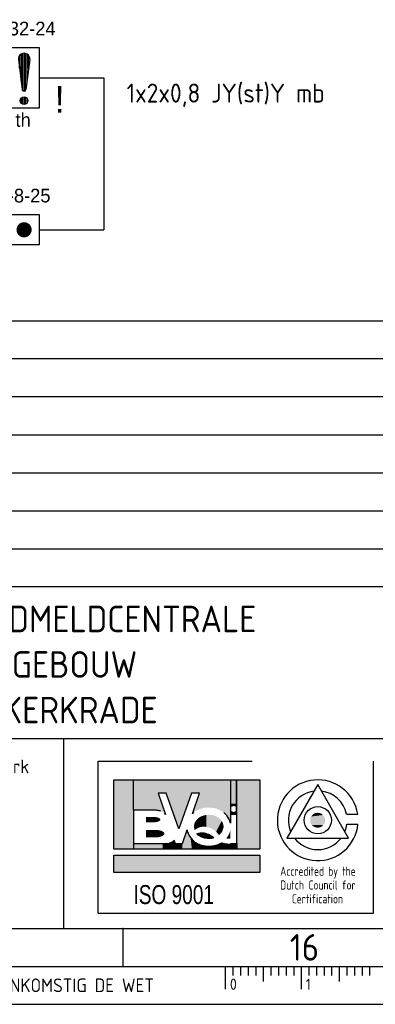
# Model space of a CAD drawing. Extents: x 0 to 841, y 0 to 420.
# Tile 6 of 8: x 699 to 746, y 0 to 130. Entities that reach past the tile are written whole.
import ezdxf
from ezdxf.enums import TextEntityAlignment as Align

# ---------------------------------------------------------------- set-up
doc = ezdxf.new("R2010")
doc.units = 0
doc.layers.get('0').update_dxf_attribs({"linetype": 'CONTINUOUS'})
for name, color, linetype in [('BL$2----', 7, 'CONTINUOUS'), ('BLKSCH', 3, 'CONTINUOUS'), ('E--L$2A-_KADER', 7, 'CONTINUOUS'), ('E--L$4A-_STEMPEL', 3, 'CONTINUOUS'), ('E--L6511_BRANDM', 3, 'CONTINUOUS'), ('EL6511--', 3, 'CONTINUOUS')]:
    doc.layers.add(name, color=color, linetype=linetype)
doc.styles.add('BURO-018', font='BUROFONT.shx', dxfattribs={"height": 1.8})
doc.styles.add('BURO-035', font='BUROFONT.shx', dxfattribs={"height": 3.5})
doc.styles.add('ISO', font='isocp.shx')
doc.styles.get("Standard").update_dxf_attribs({"font": 'isocp.shx'})
doc.styles.add('UNIV', font='UNIV.SHX')

# ---------------------------------------------------------------- blocks, each defined once
blk = doc.blocks.new('E00124')
at = {"color": 0, "linetype": 'CONTINUOUS'}
for p, q in [((-2, 5), (2, 5)), ((-2, 1), (-2, 5)), ((2, 5), (2, 1)), ((2, 1), (-2, 1))]:
    blk.add_line(p, q, dxfattribs=at)
at = {"color": 0, "linetype": 'CONTINUOUS', "const_width": 1}
blk.add_lwpolyline([(-0.5, 3, 1), (0.5, 3, 1)], format="xyb", close=True, dxfattribs=at)
at = {"color": 0, "linetype": 'CONTINUOUS', "style": 'BURO-018', "flags": 1}
blk.add_attdef('E_MATCODE', (0, 0), '', height=1.8, dxfattribs=at)
blk = doc.blocks.new('*X2')
at = {"color": 0}
for p, q in [((159.4, 200.26), (159.4, 201.95)), ((159.6, 198.67), (159.6, 202.13)), ((159.8, 197.35), (159.8, 202.22)), ((160, 197.25), (160, 202.25)), ((160.2, 197.35), (160.2, 202.22)), ((160.4, 198.67), (160.4, 202.13)), ((160.6, 200.26), (160.6, 201.95)), ((159.6, 195.7), (159.6, 196.3)), ((159.8, 195.54), (159.8, 196.46)), ((160, 195.5), (160, 196.5)), ((160.2, 195.54), (160.2, 196.46)), ((160.4, 195.7), (160.4, 196.3))]:
    blk.add_line(p, q, dxfattribs=at)
blk = doc.blocks.new('1116A7')
at = {"color": 0, "linetype": 'CONTINUOUS'}
for p, q in [((-2, -4), (-2, 4)), ((-2, 4), (2, 4)), ((2, 4), (2, -4)), ((-0.74, 2.41), (-0.25, -1.53)), ((0.74, 2.41), (0.25, -1.53)), ((2, -4), (-2, -4))]:
    blk.add_line(p, q, dxfattribs=at)
blk.add_circle((0, -3), 0.5, dxfattribs=at)
for centre, radius, start, end in [((0, 2.5), 0.75, 352.8192, 187.1808), ((0, -1.5), 0.25, 187.1808, 352.8192)]:
    blk.add_arc(centre, radius, start, end, dxfattribs=at)
blk.add_blockref('*X2', (-160, -199), dxfattribs=at)
at = {"color": 0, "linetype": 'CONTINUOUS', "style": 'BURO-018', "flags": 1}
blk.add_attdef('E_MATCODE', (0, 0), '', height=1.8, dxfattribs=at)
blk = doc.blocks.new('STEMPEL')
at = {"layer": 'E--L$4A-_STEMPEL', "color": 3}
for p, q in [((-185, 85), (-5, 85)), ((-185, 55), (-5, 55)), ((-185, 30), (-5, 30)), ((-131.25, 5), (-131.25, 30)), ((-126.75, 7), (-126.75, 27)), ((-126.75, 27), (-106.45, 27)), ((-90.5, 7), (-90.5, 27)), ((-126.75, 7), (-90.5, 7))]:
    blk.add_line(p, q, dxfattribs=at)
at = {"layer": 'E--L$4A-_STEMPEL', "color": 2}
for p, q in [((-5, 80), (-185, 80)), ((-5, 75), (-185, 75)), ((-185, 70), (-5, 70)), ((-185, 65), (-5, 65)), ((-185, 60), (-5, 60)), ((-185, 50), (-5, 50)), ((-124.68, 15.45), (-124.68, 24.57)), ((-124.68, 24.57), (-105.44, 24.57)), ((-105.44, 24.57), (-105.44, 15.45)), ((-118.83, 22.81), (-117.89, 19.99)), ((-117.79, 22.81), (-118.83, 22.81)), ((-116.13, 18.1), (-117.79, 22.81)), ((-114.46, 22.81), (-116.13, 18.1)), ((-113.42, 22.81), (-114.46, 22.81)), ((-114.33, 20.09), (-113.42, 22.81)), ((-122.11, 20.58), (-122.11, 16.16)), ((-119.5, 20.58), (-122.11, 20.58)), ((-109.33, 20.01), (-109.33, 18.84)), ((-108.47, 20.01), (-109.33, 20.01)), ((-108.47, 16.16), (-108.47, 20.01)), ((-115.65, 16.16), (-115.04, 17.98)), ((-122.11, 16.16), (-118.26, 16.16)), ((-116.76, 16.64), (-116.6, 16.16)), ((-116.6, 16.16), (-116.13, 16.16)), ((-116.13, 16.16), (-115.65, 16.16)), ((-109.33, 16.16), (-108.47, 16.16)), ((-105.44, 15.45), (-124.68, 15.45)), ((-124.68, 12.35), (-124.68, 14.66)), ((-124.68, 14.66), (-105.44, 14.66)), ((-105.44, 14.66), (-105.44, 12.35)), ((-105.44, 12.35), (-124.68, 12.35))]:
    blk.add_line(p, q, dxfattribs=at)
at = {"layer": 'E--L$4A-_STEMPEL', "color": 2, "linetype": 'CONTINUOUS'}
for p, q in [((-122.11, 20.58), (-122.11, 24.57)), ((-109.28, 20.01), (-109.28, 24.57)), ((-108.52, 20.01), (-108.52, 24.57)), ((-108.47, 20.01), (-108.47, 24.57)), ((-122.11, 16.16), (-122.11, 15.45)), ((-108.47, 16.16), (-108.47, 15.45))]:
    blk.add_line(p, q, dxfattribs=at)
at = {"layer": 'E--L$4A-_STEMPEL', "color": 3}
blk.add_lwpolyline([(-97.83, 23.93), (-101.89, 16.9), (-93.78, 16.9)], close=True, dxfattribs=at)
for points in [[(-94.05, 20.05), (-92.57, 20.05)], [(-93.99, 18.72), (-92.54, 18.72)]]:
    blk.add_lwpolyline(points, dxfattribs=at)
at = {"layer": 'E--L$4A-_STEMPEL', "color": 2}
blk.add_lwpolyline([(-113.75, 17.47, -0.04063), (-113.5, 17.54, -0.089224), (-112.8, 17.56, -0.080644), (-112.06, 17.32, -0.070464), (-111.51, 16.92, -0.070464), (-112.18, 16.83, -0.080644), (-112.95, 16.95, -0.089224), (-113.56, 17.29, -0.04063)], format="xyb", close=True, dxfattribs=at)
at = {"layer": 'E--L$4A-_STEMPEL', "color": 3}
blk.add_circle((-97.83, 19.24), 1.79, dxfattribs=at)
for radius, start, end in [(5.32, 8.7554, 354.3932), (3.87, 97.2034, 202.7966), (3.87, 12.0676, 82.7966), (3.87, 337.2034, 352.2882), (3.87, 217.2034, 322.7966)]:
    blk.add_arc((-97.83, 19.24), radius, start, end, dxfattribs=at)
at = {"layer": 'E--L$4A-_STEMPEL', "color": 2}
for centre, radius, start, end in [((-119.5, 17.15), 3.43, 81.1708, 90), ((-119.33, 18.23), 2.34, 69.444, 81.1708), ((-118.7, 19.32), 1.05, 39.3678, 47.8445), ((-112.53, 18.23), 2.59, 128.837, 134.1366), ((-111.83, 18.23), 2.59, 27.2257, 51.163), ((-111.51, 18.4), 2.22, 11.3929, 27.2257), ((-112.86, 18.4), 2.22, 190.7314, 207.2257), ((-112.53, 18.56), 2.59, 207.2257, 231.163), ((-118.26, 19.6), 3.43, 270, 278.8292)]:
    blk.add_arc(centre, radius, start, end, dxfattribs=at)
at = {"layer": 'E--L$4A-_STEMPEL', "color": 2, "linetype": 'CONTINUOUS'}
for points in [[(-124.68, 15.45), (-124.68, 24.57), (-122.11, 15.45), (-122.11, 24.57)], [(-122.11, 20.58), (-122.11, 24.57), (-119.5, 20.58), (-119.53, 24.57)], [(-118.83, 22.81), (-119.53, 24.57), (-117.79, 22.81), (-117.8, 24.57)], [(-118.27, 20.31), (-119.53, 24.57), (-117.89, 19.99), (-118.83, 22.81)], [(-118.57, 20.44), (-119.53, 24.57), (-118.27, 20.31), (-119.53, 24.57)], [(-119.13, 20.56), (-119.53, 24.57), (-118.57, 20.44), (-119.53, 24.57)], [(-119.5, 20.58), (-119.53, 24.57), (-119.13, 20.56), (-119.53, 24.57)], [(-117.79, 22.81), (-117.8, 24.57), (-116.13, 18.1), (-116.2, 24.57)], [(-116.13, 18.1), (-116.2, 24.57), (-114.46, 22.81), (-114.47, 24.57)], [(-114.46, 22.81), (-114.47, 24.57), (-113.42, 22.81), (-112.78, 24.57)], [(-114.33, 20.09), (-113.42, 22.81), (-113.89, 20.44), (-112.78, 24.57)], [(-113.89, 20.44), (-112.78, 24.57), (-113.31, 20.72), (-112.62, 24.57)], [(-113.31, 20.72), (-112.62, 24.57), (-112.68, 20.88), (-112.25, 24.57)], [(-112.68, 20.88), (-112.25, 24.57), (-112.18, 20.91), (-112.13, 24.57)], [(-112.18, 20.91), (-112.13, 24.57), (-111.61, 20.87), (-111.6, 24.57)], [(-111.61, 20.87), (-111.6, 24.57), (-111.07, 20.73), (-110.91, 24.57)], [(-111.07, 20.73), (-110.91, 24.57), (-110.43, 20.4), (-110.32, 24.57)], [(-110.43, 20.4), (-110.32, 24.57), (-110.04, 20.09), (-109.78, 24.57)], [(-110.04, 20.09), (-109.78, 24.57), (-109.62, 19.58), (-109.71, 24.57)], [(-109.62, 19.58), (-109.71, 24.57), (-109.33, 18.84), (-109.33, 24.57)], [(-109.33, 20.01), (-109.33, 24.57), (-109.28, 20.01), (-109.28, 24.57)], [(-109.28, 21.44), (-109.28, 24.57), (-108.52, 21.44), (-108.52, 24.57)], [(-108.52, 20.01), (-108.52, 24.57), (-108.47, 20.01), (-108.47, 24.57)], [(-108.47, 15.45), (-108.47, 24.57), (-105.44, 15.45), (-105.44, 24.57)], [(-109.28, 21.44), (-109.28, 20.72), (-109.26, 21.44), (-109.26, 20.84)], [(-109.26, 21.44), (-109.26, 20.84), (-109.23, 21.44), (-109.23, 20.91)], [(-109.23, 21.44), (-109.23, 20.91), (-109.19, 21.44), (-109.2, 20.97)], [(-109.19, 21.44), (-109.2, 20.97), (-109.15, 21.44), (-109.15, 21.01)], [(-109.15, 21.44), (-109.15, 21.01), (-109.11, 21.44), (-109.11, 21.04)], [(-109.11, 21.44), (-109.11, 21.04), (-109.07, 21.44), (-109.07, 21.07)], [(-109.07, 21.44), (-109.07, 21.07), (-109.03, 21.44), (-109.02, 21.09)], [(-109.03, 21.44), (-109.02, 21.09), (-108.98, 21.44), (-108.99, 21.09)], [(-108.98, 21.44), (-108.99, 21.09), (-108.94, 21.44), (-108.94, 21.1)], [(-108.94, 21.44), (-108.94, 21.1), (-108.9, 21.44), (-108.9, 21.11)], [(-108.9, 21.44), (-108.9, 21.11), (-108.84, 21.44), (-108.86, 21.1)], [(-108.84, 21.44), (-108.86, 21.1), (-108.81, 21.44), (-108.81, 21.09)], [(-108.81, 21.44), (-108.81, 21.09), (-108.76, 21.44), (-108.76, 21.08)], [(-108.76, 21.44), (-108.76, 21.08), (-108.73, 21.44), (-108.71, 21.06)], [(-108.73, 21.44), (-108.71, 21.06), (-108.69, 21.44), (-108.68, 21.04)], [(-108.69, 21.44), (-108.68, 21.04), (-108.65, 21.44), (-108.64, 21)], [(-108.65, 21.44), (-108.64, 21), (-108.61, 21.44), (-108.6, 20.96)], [(-108.61, 21.44), (-108.6, 20.96), (-108.58, 21.44), (-108.57, 20.92)], [(-108.58, 21.44), (-108.57, 20.92), (-108.56, 21.44), (-108.56, 20.88)], [(-108.56, 21.44), (-108.56, 20.88), (-108.54, 21.44), (-108.54, 20.84)], [(-108.54, 21.44), (-108.54, 20.84), (-108.52, 21.44), (-108.52, 20.72)], [(-120.45, 18.97), (-120.45, 19.68), (-119.5, 18.97), (-119.5, 19.68)], [(-119.5, 18.97), (-119.5, 19.68), (-119.31, 18.97), (-119.3, 19.67)], [(-119.31, 18.97), (-119.3, 19.67), (-119.16, 18.99), (-119.18, 19.66)], [(-119.16, 18.99), (-119.18, 19.66), (-119.03, 19.01), (-119.01, 19.63)], [(-119.03, 19.01), (-119.01, 19.63), (-118.89, 19.05), (-118.9, 19.6)], [(-118.89, 19.05), (-118.9, 19.6), (-118.76, 19.1), (-118.77, 19.55)], [(-118.76, 19.1), (-118.77, 19.55), (-118.67, 19.16), (-118.67, 19.49)], [(-118.67, 19.16), (-118.67, 19.49), (-118.58, 19.24), (-118.57, 19.41)], [(-113.77, 19.3), (-113.61, 18.22), (-113.56, 19.51), (-113.49, 18.27)], [(-113.56, 19.51), (-113.49, 18.27), (-113.36, 19.65), (-113.31, 18.33)], [(-113.36, 19.65), (-113.31, 18.33), (-113.17, 19.75), (-113.18, 18.36)], [(-113.17, 19.75), (-113.18, 18.36), (-112.95, 19.84), (-112.95, 18.39)], [(-112.95, 19.84), (-112.95, 18.39), (-112.64, 19.92), (-112.72, 18.39)], [(-112.64, 19.92), (-112.72, 18.39), (-112.49, 19.94), (-112.48, 18.36)], [(-112.49, 19.94), (-112.48, 18.36), (-112.11, 19.96), (-112.19, 18.29)], [(-112.11, 19.96), (-112.19, 18.29), (-111.86, 19.94), (-112.01, 18.23)], [(-111.86, 19.94), (-112.01, 18.23), (-111.57, 19.89), (-111.92, 18.19)], [(-111.57, 19.89), (-111.92, 18.19), (-111.32, 19.8), (-111.82, 18.15)], [(-111.32, 19.8), (-111.82, 18.15), (-111.03, 19.66), (-111.69, 18.08)], [(-111.03, 19.66), (-111.69, 18.08), (-110.83, 19.53), (-111.52, 17.97)], [(-110.83, 19.53), (-111.52, 17.97), (-110.63, 19.34), (-111.39, 17.88)], [(-109.28, 20.01), (-109.28, 20.72), (-109.26, 20.01), (-109.26, 20.61)], [(-109.26, 20.01), (-109.26, 20.61), (-109.23, 20.01), (-109.23, 20.54)], [(-109.23, 20.01), (-109.23, 20.54), (-109.19, 20.01), (-109.2, 20.48)], [(-109.19, 20.01), (-109.2, 20.48), (-109.15, 20.01), (-109.15, 20.44)], [(-109.15, 20.01), (-109.15, 20.44), (-109.11, 20.01), (-109.11, 20.41)], [(-109.11, 20.01), (-109.11, 20.41), (-109.07, 20.01), (-109.07, 20.38)], [(-109.07, 20.01), (-109.07, 20.38), (-109.03, 20.01), (-109.02, 20.36)], [(-109.03, 20.01), (-109.02, 20.36), (-108.98, 20.01), (-108.99, 20.36)], [(-108.98, 20.01), (-108.99, 20.36), (-108.94, 20.01), (-108.94, 20.35)], [(-108.94, 20.01), (-108.94, 20.35), (-108.9, 20.01), (-108.9, 20.34)], [(-108.9, 20.01), (-108.9, 20.34), (-108.84, 20.01), (-108.86, 20.35)], [(-108.84, 20.01), (-108.86, 20.35), (-108.81, 20.01), (-108.81, 20.36)], [(-108.81, 20.01), (-108.81, 20.36), (-108.76, 20.01), (-108.76, 20.37)], [(-108.76, 20.01), (-108.76, 20.37), (-108.73, 20.01), (-108.71, 20.39)], [(-108.73, 20.01), (-108.71, 20.39), (-108.69, 20.01), (-108.68, 20.41)], [(-108.69, 20.01), (-108.68, 20.41), (-108.65, 20.01), (-108.64, 20.45)], [(-108.65, 20.01), (-108.64, 20.45), (-108.61, 20.01), (-108.6, 20.49)], [(-108.61, 20.01), (-108.6, 20.49), (-108.58, 20.01), (-108.57, 20.53)], [(-108.58, 20.01), (-108.57, 20.53), (-108.56, 20.01), (-108.56, 20.57)], [(-108.56, 20.01), (-108.56, 20.57), (-108.54, 20.01), (-108.54, 20.61)], [(-108.54, 20.01), (-108.54, 20.61), (-108.52, 20.01), (-108.52, 20.72)], [(-118.58, 19.24), (-118.57, 19.41), (-118.55, 19.3), (-118.55, 19.35)], [(-114.13, 18.4), (-114.09, 18.1), (-114.1, 18.67), (-114.04, 17.92)], [(-114.1, 18.67), (-114.04, 17.92), (-114.06, 18.81), (-113.92, 18.02)], [(-114.06, 18.81), (-113.92, 18.02), (-113.95, 19.06), (-113.76, 18.13)], [(-113.95, 19.06), (-113.76, 18.13), (-113.77, 19.3), (-113.61, 18.22)], [(-110.63, 19.34), (-111.39, 17.88), (-110.48, 19.16), (-111.21, 17.72)], [(-110.48, 19.16), (-111.21, 17.72), (-110.33, 18.88), (-111.15, 17.66)], [(-110.33, 18.88), (-111.15, 17.66), (-110.24, 18.51), (-111.1, 17.6)], [(-110.24, 18.51), (-111.1, 17.6), (-110.24, 18.25), (-111.02, 17.51)], [(-110.24, 18.25), (-111.02, 17.51), (-110.4, 17.78), (-110.93, 17.39)], [(-120.45, 16.97), (-120.45, 17.97), (-119.24, 16.97), (-119.24, 17.97)], [(-119.24, 16.97), (-119.24, 17.97), (-119.01, 16.98), (-119.02, 17.96)], [(-119.01, 16.98), (-119.02, 17.96), (-118.81, 17), (-118.85, 17.94)], [(-118.81, 17), (-118.85, 17.94), (-118.67, 17.03), (-118.68, 17.92)], [(-118.67, 17.03), (-118.68, 17.92), (-118.5, 17.08), (-118.48, 17.86)], [(-118.5, 17.08), (-118.48, 17.86), (-118.3, 17.16), (-118.31, 17.79)], [(-118.3, 17.16), (-118.31, 17.79), (-118.14, 17.27), (-118.15, 17.68)], [(-118.14, 17.27), (-118.15, 17.68), (-118.06, 17.36), (-118.07, 17.6)], [(-118.06, 17.36), (-118.07, 17.6), (-118.03, 17.43), (-118.03, 17.5)], [(-115.66, 15.45), (-115.65, 16.16), (-115.03, 15.45), (-115.04, 17.98)], [(-115.03, 15.45), (-115.04, 17.98), (-114.4, 15.45), (-114.58, 16.98)], [(-114.4, 15.45), (-114.58, 16.98), (-114.04, 15.45), (-114.05, 16.47)], [(-113.75, 17.47), (-113.56, 17.53), (-113.69, 17.41), (-113.26, 17.58)], [(-113.69, 17.41), (-113.26, 17.58), (-113.59, 17.31), (-113.06, 17.58)], [(-113.59, 17.31), (-113.06, 17.58), (-113.43, 17.19), (-112.85, 17.57)], [(-113.43, 17.19), (-112.85, 17.57), (-113.24, 17.08), (-112.61, 17.52)], [(-113.24, 17.08), (-112.61, 17.52), (-113.04, 16.99), (-112.41, 17.46)], [(-113.04, 16.99), (-112.41, 17.46), (-112.85, 16.92), (-112.22, 17.39)], [(-112.85, 16.92), (-112.22, 17.39), (-112.61, 16.87), (-112.05, 17.31)], [(-112.61, 16.87), (-112.05, 17.31), (-112.36, 16.84), (-111.88, 17.21)], [(-112.36, 16.84), (-111.88, 17.21), (-112.16, 16.83), (-111.74, 17.11)], [(-112.16, 16.83), (-111.74, 17.11), (-111.94, 16.84), (-111.65, 17.05)], [(-111.94, 16.84), (-111.65, 17.05), (-111.81, 16.86), (-111.59, 16.99)], [(-111.81, 16.86), (-111.59, 16.99), (-111.65, 16.89), (-111.56, 16.97)], [(-111.65, 16.89), (-111.56, 16.97), (-111.51, 16.92)], [(-110.4, 17.78), (-110.93, 17.39), (-110.56, 17.53), (-110.89, 17.33)], [(-110.56, 17.53), (-110.89, 17.33), (-110.72, 17.37), (-110.86, 17.29)], [(-110.72, 17.37), (-110.86, 17.29), (-110.84, 17.26)], [(-109.89, 16.85), (-109.75, 17.03), (-109.76, 16.83), (-109.7, 17.09)], [(-109.76, 16.83), (-109.7, 17.09), (-109.64, 16.82), (-109.67, 17.14)], [(-109.64, 16.82), (-109.67, 17.14), (-109.48, 16.82), (-109.65, 17.17)], [(-109.48, 16.82), (-109.65, 17.17), (-109.37, 16.82), (-109.61, 17.24)], [(-109.37, 16.82), (-109.61, 17.24), (-109.33, 16.82), (-109.6, 17.26)], [(-109.33, 16.82), (-109.6, 17.26), (-109.33, 17.38), (-109.52, 17.4)], [(-109.33, 17.38), (-109.52, 17.4), (-109.33, 17.62), (-109.42, 17.64)], [(-109.33, 17.62), (-109.42, 17.64), (-109.33, 17.82), (-109.36, 17.83)], [(-109.33, 17.82), (-109.36, 17.83), (-109.33, 17.96)], [(-122.11, 15.45), (-122.11, 16.16), (-118.27, 15.45), (-118.27, 16.16)], [(-118.27, 15.45), (-118.27, 16.16), (-117.48, 15.45), (-117.49, 16.26)], [(-117.48, 15.45), (-117.49, 16.26), (-117.08, 15.45), (-117.09, 16.41)], [(-117.08, 15.45), (-117.09, 16.41), (-116.78, 15.45), (-116.76, 16.64)], [(-116.78, 15.45), (-116.76, 16.64), (-116.51, 15.45), (-116.6, 16.16)], [(-116.51, 15.45), (-116.6, 16.16), (-115.66, 15.45), (-115.65, 16.16)], [(-114.04, 15.45), (-114.05, 16.47), (-113.59, 15.45), (-113.65, 16.22)], [(-113.59, 15.45), (-113.65, 16.22), (-113.14, 15.45), (-113.15, 16.02)], [(-113.14, 15.45), (-113.15, 16.02), (-112.73, 15.45), (-112.69, 15.92)], [(-112.73, 15.45), (-112.69, 15.92), (-112.06, 15.45), (-112.17, 15.88)], [(-112.06, 15.45), (-112.17, 15.88), (-111.54, 15.45), (-111.58, 15.93)], [(-111.54, 15.45), (-111.58, 15.93), (-111.16, 15.45), (-111.1, 16.06)], [(-111.16, 15.45), (-111.1, 16.06), (-110.69, 15.45), (-110.81, 16.18)], [(-110.69, 15.45), (-110.81, 16.18), (-110.24, 15.45), (-110.48, 16.33)], [(-110.24, 15.45), (-110.48, 16.33), (-110.03, 15.45), (-109.99, 16.21)], [(-110.03, 15.45), (-109.99, 16.21), (-109.7, 15.45), (-109.59, 16.16)], [(-109.7, 15.45), (-109.59, 16.16), (-109.31, 15.45), (-109.22, 16.16)], [(-109.31, 15.45), (-109.22, 16.16), (-108.47, 15.45), (-108.47, 16.16)], [(-124.68, 12.35), (-124.68, 14.66), (-105.44, 12.35), (-105.44, 14.66)]]:
    blk.add_solid(points, dxfattribs=at)
at = {"layer": 'E--L$4A-_STEMPEL', "color": 3, "linetype": 'CONTINUOUS'}
for points in [[(-96.91, 19.58), (-98.81, 19.38), (-96.87, 19.42), (-98.82, 19.22)], [(-96.98, 19.72), (-98.77, 19.54), (-96.91, 19.58), (-98.81, 19.38)], [(-97.05, 19.83), (-98.72, 19.67), (-96.98, 19.72), (-98.77, 19.54)], [(-97.14, 19.93), (-98.69, 19.73), (-97.05, 19.83), (-98.72, 19.67)], [(-97.24, 20.03), (-98.61, 19.85), (-97.14, 19.93), (-98.69, 19.73)], [(-97.33, 20.09), (-98.55, 19.91), (-97.24, 20.03), (-98.61, 19.85)], [(-97.47, 20.15), (-98.49, 19.97), (-97.33, 20.09), (-98.55, 19.91)], [(-97.62, 20.2), (-98.28, 20.12), (-97.47, 20.15), (-98.49, 19.97)], [(-97.83, 20.22), (-98.06, 20.2), (-97.62, 20.2), (-98.28, 20.12)], [(-96.87, 19.42), (-98.82, 19.22), (-96.85, 19.29), (-98.81, 19.1)], [(-96.85, 19.29), (-98.81, 19.1), (-96.86, 19.08), (-98.78, 18.99)], [(-96.86, 19.08), (-98.78, 18.99), (-96.9, 18.92), (-98.74, 18.87)], [(-96.9, 18.92), (-98.74, 18.87), (-96.98, 18.76), (-98.69, 18.75)], [(-96.98, 18.76), (-98.69, 18.75), (-97.09, 18.59), (-98.58, 18.6)], [(-97.09, 18.59), (-98.58, 18.6), (-97.23, 18.46), (-98.44, 18.47)], [(-97.23, 18.46), (-98.44, 18.47), (-97.42, 18.35), (-98.18, 18.32)], [(-97.42, 18.35), (-98.18, 18.32), (-97.56, 18.3), (-97.98, 18.27)], [(-97.56, 18.3), (-97.98, 18.27), (-97.71, 18.27), (-97.83, 18.26)]]:
    blk.add_solid(points, dxfattribs=at)
at = {"layer": 'E--L$4A-_STEMPEL', "color": 3}
blk.add_text('Stork', height=1.8, dxfattribs=at).set_placement((-141.22, 25.43))
at = {"layer": 'E--L$4A-_STEMPEL', "color": 1, "style": 'ISO'}
for s, width, p, p2 in [('Accredited by the', 0.791888, (-102.77, 11.93), (-92.84, 11.93)), ('Dutch Council for', 0.823406, (-102.77, 10.11), (-92.84, 10.11)), ('Certification', 0.771573, (-101.25, 8.29), (-94.51, 8.29))]:
    blk.add_text(s, height=1.2, dxfattribs=dict(at, width=width)).set_placement(p, p2, align=Align.FIT)
at = {"layer": 'E--L$4A-_STEMPEL', "color": 3, "style": 'UNIV', "width": 0.75}
blk.add_text('ISO 9001', height=2.5, dxfattribs=at).set_placement((-122.09, 8.2))
at = {"layer": 'E--L$4A-_STEMPEL', "color": 2, "style": 'ISO'}
for tag, p in [('REVISIELETTER', (-183.5, 76.5)), ('OMSCHRIJVING', (-177.5, 76.5)), ('DATUM-GETEKEND', (-64, 76.5)), ('GETEKEND-DOOR', (-49, 76.5)), ('GEZIEN-DOOR', (-38, 76.5)), ('ACC-DOOR', (-26.5, 76.5)), ('ACC-DOOR', (-15.5, 76.5)), ('REVISIELETTER', (-183.5, 71.5)), ('OMSCHRIJVING', (-177.5, 71.5)), ('DATUM-GETEKEND', (-64, 71.5)), ('GETEKEND-DOOR', (-49, 71.5)), ('GEZIEN-DOOR', (-38, 71.5)), ('ACC-DOOR', (-26.5, 71.5)), ('ACC-DOOR', (-15.5, 71.5)), ('REVISIELETTER', (-183.5, 66.5)), ('OMSCHRIJVING', (-177.5, 66.5)), ('DATUM-GETEKEND', (-64, 66.5)), ('GETEKEND-DOOR', (-49, 66.5)), ('GEZIEN-DOOR', (-38, 66.5)), ('ACC-DOOR', (-27, 66.5)), ('ACC-DOOR', (-15.5, 66.5)), ('REVISIELETTER', (-183.5, 61.5)), ('OMSCHRIJVING', (-177.5, 61.5)), ('DATUM-GETEKEND', (-64, 61.5)), ('GETEKEND-DOOR', (-49, 61.5)), ('GEZIEN-DOOR', (-38, 61.5)), ('ACC-DOOR', (-27, 61.5)), ('ACC-DOOR', (-15.5, 61.5)), ('OMSCHRIJVING-O', (-177.5, 56.5)), ('DATUM-GETEKEND', (-64, 56.5)), ('GETEKEND-DOOR', (-49, 56.5)), ('GEZIEN-DOOR', (-38, 56.5)), ('ACC-DOOR', (-26.5, 56.5)), ('ACC-DOOR', (-15.5, 56.5)), ('OMSCHRIJVING', (-162, 51.5)), ('ACAD-RELEASE', (-37, 51.5)), ('ACAD-REF', (-37, 46.5)), ('ACAD-DIR', (-37, 41.5)), ('X-REF', (-37, 36.5)), ('XREF-DIR', (-37, 31.5)), ('SCHAAL', (-49.5, 21.5)), ('FORMAAT', (-21, 21.5)), ('WERKNUMMER', (-49.5, 16.5)), ('AANTAL-BLADEN', (-21, 16.5))]:
    blk.add_attdef(tag, p, '', height=1.8, dxfattribs=at)
at = {"layer": 'E--L$4A-_STEMPEL', "style": 'ISO'}
for tag, p in [('OPMERKING-1', (-184, 44)), ('OPMERKING-2', (-184, 38)), ('OPMERKING-3', (-184, 32))]:
    blk.add_attdef(tag, p, '', height=3.5, dxfattribs=at)
for tag, p in [('PROJEKT-NUMMER', (-38.5, 6.5)), ('BLAD-NUMMER', (-7.5, 6.5))]:
    blk.add_attdef(tag, text='', height=3.5, dxfattribs=at).set_placement(p, align=Align.RIGHT)
blk = doc.blocks.new('A2-1')
at = {"layer": 'E--L$2A-_KADER', "color": 5}
blk.add_line((20, 10), (831, 10), dxfattribs=at)
at = {"layer": 'E--L$2A-_KADER', "color": 3}
for p, q in [((712.5, 10), (712.5, 5)), ((15, 5), (836, 5))]:
    blk.add_line(p, q, dxfattribs=at)
at = {"layer": 'E--L$2A-_KADER', "color": 2}
blk.add_line((0, 0), (841, 0), dxfattribs=at)
for points in [[(726, 5), (726, 2)], [(727, 5), (727, 3.8)], [(728, 5), (728, 3.8)], [(729, 5), (729, 3.8)], [(730, 5), (730, 3.8)], [(731, 5), (731, 3)], [(732, 5), (732, 3.8)], [(733, 5), (733, 3.8)], [(734, 5), (734, 3.8)], [(735, 5), (735, 3.8)], [(736, 5), (736, 2)], [(737, 5), (737, 3.8)], [(738, 5), (738, 3.8)], [(739, 5), (739, 3.8)], [(740, 5), (740, 3.8)], [(741, 5), (741, 3)], [(742, 5), (742, 3.8)], [(743, 5), (743, 3.8)], [(744, 5), (744, 3.8)], [(745, 5), (745, 3.8)]]:
    blk.add_lwpolyline(points, dxfattribs=at)
at = {"layer": 'E--L$2A-_KADER', "color": 3}
blk.add_point((712.5, 10), dxfattribs=at)
blk.add_text('16', height=3.5, dxfattribs=at).set_placement((736.42, 7.5), align=Align.MIDDLE)
at = {"layer": 'E--L$2A-_KADER', "color": 2, "style": 'ISO'}
blk.add_text('AUTEURSRECHTEN VOORBEHOUDEN OVEREENKOMSTIG DE WET', height=1.8, dxfattribs=at).set_placement((653.5, 1.6))
at = {"layer": 'E--L$2A-_KADER', "color": 2}
for s, p in [('0', (726.6, 1.9)), ('1', (736.6, 1.9))]:
    blk.add_text(s, height=1.5, dxfattribs=at).set_placement(p)

msp = doc.modelspace()

# ---------------------------------------------------------------- linework, layer by layer
at = {"layer": 'BLKSCH'}
for p, q in [((701.5, 122), (710, 122)), ((710, 122), (710, 102)), ((701.5, 102), (710, 102))]:
    msp.add_line(p, q, dxfattribs=at)

# ---------------------------------------------------------------- block references
ref = msp.add_blockref('STEMPEL', (836, 5))
ref.add_attrib('OPMERKING-1', 'PRINCIPESCHEMA BRANDMELDCENTRALE', (652, 49), dxfattribs={"layer": 'E--L$4A-_STEMPEL', "height": 3.5, "style": 'ISO'})
ref.add_attrib('OPMERKING-2', 'BEGANE GROND HOOFDGEBOUW', (652, 43), dxfattribs={"layer": 'E--L$4A-_STEMPEL', "height": 3.5, "style": 'ISO'})
ref.add_attrib('OPMERKING-3', 'STADION RODA JC TE KERKRADE', (652, 37), dxfattribs={"layer": 'E--L$4A-_STEMPEL', "height": 3.5, "style": 'ISO'})
at = {"layer": 'BL$2----'}
msp.add_blockref('A2-1', (0, 0), dxfattribs=at)
at = {"layer": 'EL6511--'}
ref = msp.add_blockref('1116A7', (699.5, 122), dxfattribs=at)
ref.add_attrib('E_TEXT1', '6-32-24', dxfattribs={"layer": '0', "color": 1, "linetype": 'CONTINUOUS', "height": 1.8, "style": 'BURO-018'}).set_placement((699.5, 128.5), align=Align.MIDDLE)
ref.add_attrib('E_MATCODE', 'th', (698.37, 115.56), dxfattribs={"layer": '0', "color": 1, "linetype": 'CONTINUOUS', "height": 1.8, "style": 'BURO-018'})
ref = msp.add_blockref('E00124', (699.5, 99), dxfattribs=at)
ref.add_attrib('E_TEXT1', '6-8-25', dxfattribs={"layer": '0', "color": 1, "linetype": 'CONTINUOUS', "height": 1.8, "style": 'BURO-018'}).set_placement((699.5, 106.5), align=Align.MIDDLE)

# ---------------------------------------------------------------- texts
at = {"layer": 'BLKSCH', "color": 2, "style": 'BURO-035'}
msp.add_text('!', height=3.5, dxfattribs=at).set_placement((703.53, 117.42))
at = {"layer": 'E--L6511_BRANDM', "color": 2, "style": 'ISO'}
msp.add_text('1x2x0,8 JY(st)Y mb', height=2.5, dxfattribs=at).set_placement((713, 118.75))

doc.saveas('drawing.dxf')
